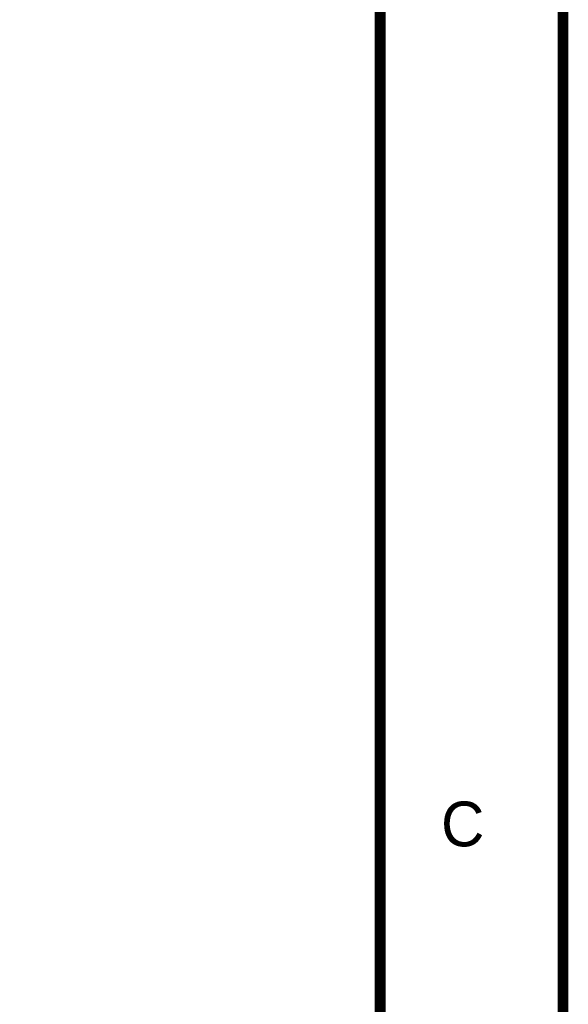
# Model space of a CAD drawing. Header units: inches. Extents: x 0 to 292, y 0 to 193.
# Tile 213 of 256: x 277 to 292, y 67 to 94. Entities that reach past the tile are written whole.
import ezdxf

# ---------------------------------------------------------------- set-up
doc = ezdxf.new("R2010")
doc.units = ezdxf.units.IN
doc.layers.add('Sheet', color=255, linetype='Continuous')

msp = doc.modelspace()

# ---------------------------------------------------------------- linework, layer by layer
at = {"layer": 'Sheet'}
for points in [[(0.058, 193.04, 0.3, 0.3, 0), (292.061, 193.04, 0.3, 0.3, 0), (292.061, 0, 0.3, 0.3, 0), (0.058, 0, 0.3, 0.3, 0), (0.058, 193.04, 0.3, 0.3, 0)], [(0.058, 193.04, 0.0991, 0.0991, 0), (0.058, 0, 0.0991, 0.0991, 0), (292.061, 0, 0.0991, 0.0991, 0), (292.061, 193.04, 0.0991, 0.0991, 0), (0.058, 193.04, 0.0991, 0.0991, 0), (0.058, 193.04, 0.0991, 0.0991, 0)], [(5.144, 187.953, 0.3, 0.3, 0), (286.976, 187.953, 0.3, 0.3, 0), (286.976, 5.068, 0.3, 0.3, 0), (5.144, 5.068, 0.3, 0.3, 0), (5.144, 187.953, 0.3, 0.3, 0)], [(5.144, 187.953, 0.0991, 0.0991, 0), (5.144, 5.068, 0.0991, 0.0991, 0), (286.976, 5.068, 0.0991, 0.0991, 0), (286.976, 187.953, 0.0991, 0.0991, 0), (5.144, 187.953, 0.0991, 0.0991, 0), (5.144, 187.953, 0.0991, 0.0991, 0)]]:
    msp.add_lwpolyline(points, format="xyseb", close=True, dxfattribs=at)

# ---------------------------------------------------------------- texts
msp.add_text('C', height=1.247, dxfattribs=at).set_placement((288.671, 71.415))

doc.saveas('drawing.dxf')
